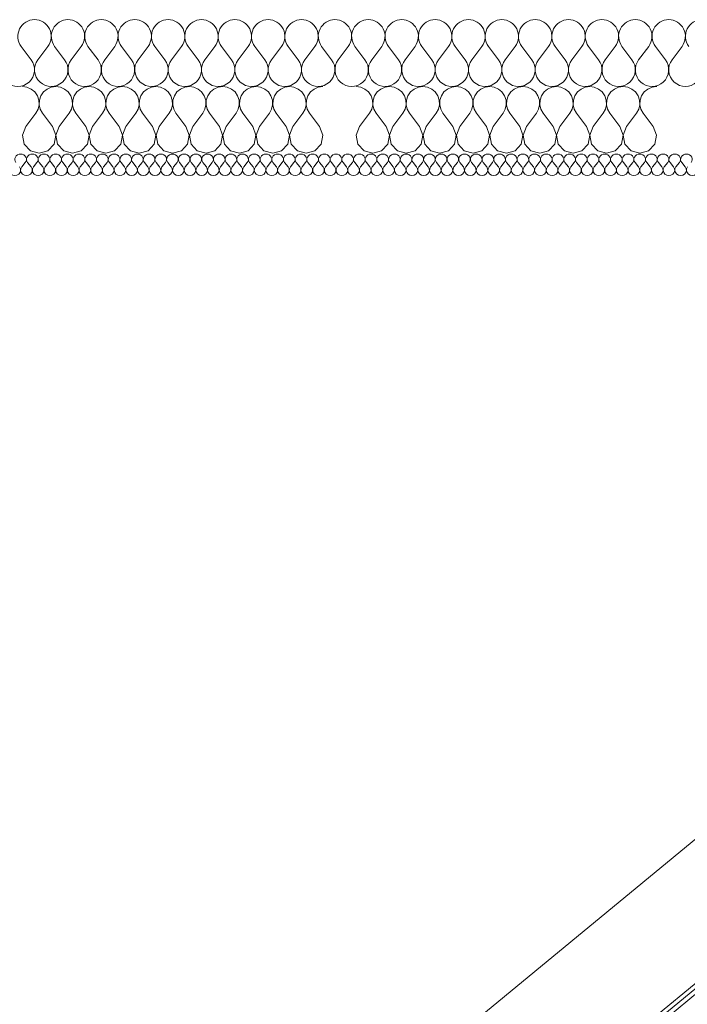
# Model space of a CAD drawing. Header units: millimetres. Extents: x -573548 to 674770, y -246895 to -89040.
# Tile 155 of 199: x 91765 to 92965, y -187419 to -185649. Entities that reach past the tile are written whole.
import ezdxf

# ---------------------------------------------------------------- set-up
doc = ezdxf.new("R2010")
doc.units = ezdxf.units.MM
for name, color, linetype, lineweight in [('A_izolacje_Nr_pióra__1', 8, 'Continuous', 9), ('A_izolacje_Nr_pióra__6', 8, 'Continuous', 9), ('A_więźba_Nr_pióra__2', 8, 'Continuous', 9), ('instalacje odgromowe_Nr_pióra__1', 8, 'Continuous', 9), ('Nowe_Drawing & Figure_Nr_pióra__59', 8, 'Continuous', 9)]:
    doc.layers.add(name, color=color, linetype=linetype, lineweight=lineweight)
doc.layers.add('Nowe_Drawing & Figure', color=7, linetype='Continuous')

# ---------------------------------------------------------------- blocks, each defined once
blk = doc.blocks.new('*X112', base_point=(494560.4, -64691.1))
at = {"layer": 'Nowe_Drawing & Figure', "color": 21, "linetype": 'Continuous', "lineweight": 13, "true_color": 0xffaaaa}
for p, q in [((503117.3, -27280.1), (503123.6, -27272.4)), ((503134.1, -27280.1), (503127.8, -27272.4)), ((503138.3, -27280.1), (503144.6, -27272.4)), ((503155.1, -27280.1), (503148.8, -27272.4)), ((503159.3, -27280.1), (503165.6, -27272.4)), ((503176.1, -27280.1), (503169.8, -27272.4)), ((503180.3, -27280.1), (503186.6, -27272.4)), ((503197.1, -27280.1), (503190.8, -27272.4)), ((503201.3, -27280.1), (503207.6, -27272.4)), ((503218.1, -27280.1), (503211.8, -27272.4)), ((503222.3, -27280.1), (503228.6, -27272.4)), ((503239.1, -27280.1), (503232.8, -27272.4)), ((503243.3, -27280.1), (503249.6, -27272.4)), ((503260.1, -27280.1), (503253.8, -27272.4)), ((503264.3, -27280.1), (503270.6, -27272.4)), ((503281.1, -27280.1), (503274.8, -27272.4)), ((503285.3, -27280.1), (503291.6, -27272.4)), ((503302.1, -27280.1), (503295.8, -27272.4)), ((503306.3, -27280.1), (503312.6, -27272.4)), ((503323.1, -27280.1), (503316.8, -27272.4)), ((503327.3, -27280.1), (503333.6, -27272.4)), ((503344.1, -27280.1), (503337.8, -27272.4)), ((503348.3, -27280.1), (503354.6, -27272.4)), ((503365.1, -27280.1), (503358.8, -27272.4)), ((503369.3, -27280.1), (503375.6, -27272.4)), ((503386.1, -27280.1), (503379.8, -27272.4)), ((503390.3, -27280.1), (503396.6, -27272.4)), ((503407.1, -27280.1), (503400.8, -27272.4)), ((503411.3, -27280.1), (503417.6, -27272.4)), ((503428.1, -27280.1), (503421.8, -27272.4)), ((503432.3, -27280.1), (503438.6, -27272.4)), ((503449.1, -27280.1), (503442.8, -27272.4)), ((503453.3, -27280.1), (503459.6, -27272.4)), ((503470.1, -27280.1), (503463.8, -27272.4)), ((503474.3, -27280.1), (503480.6, -27272.4)), ((503491.1, -27280.1), (503484.8, -27272.4)), ((503495.3, -27280.1), (503501.6, -27272.4)), ((503512.1, -27280.1), (503505.8, -27272.4)), ((503516.3, -27280.1), (503522.6, -27272.4)), ((503533.1, -27280.1), (503526.8, -27272.4)), ((503537.3, -27280.1), (503543.6, -27272.4)), ((503554.1, -27280.1), (503547.8, -27272.4)), ((503558.3, -27280.1), (503564.6, -27272.4)), ((503575.1, -27280.1), (503568.8, -27272.4)), ((503579.3, -27280.1), (503585.6, -27272.4)), ((503596.1, -27280.1), (503589.8, -27272.4)), ((503600.3, -27280.1), (503606.6, -27272.4)), ((503617.1, -27280.1), (503610.8, -27272.4)), ((503621.3, -27280.1), (503627.6, -27272.4)), ((503638.1, -27280.1), (503631.8, -27272.4)), ((503642.3, -27280.1), (503648.6, -27272.4)), ((503659.1, -27280.1), (503652.8, -27272.4)), ((503663.3, -27280.1), (503669.6, -27272.4)), ((503680.1, -27280.1), (503673.8, -27272.4)), ((503684.3, -27280.1), (503690.6, -27272.4)), ((503701.1, -27280.1), (503694.8, -27272.4)), ((503705.3, -27280.1), (503711.6, -27272.4)), ((503722.1, -27280.1), (503715.8, -27272.4)), ((503726.3, -27280.1), (503732.6, -27272.4)), ((503743.1, -27280.1), (503736.8, -27272.4)), ((503747.3, -27280.1), (503753.6, -27272.4)), ((503764.1, -27280.1), (503757.8, -27272.4)), ((503768.3, -27280.1), (503774.6, -27272.4)), ((503785.1, -27280.1), (503778.8, -27272.4)), ((503789.3, -27280.1), (503795.6, -27272.4)), ((503806.1, -27280.1), (503799.8, -27272.4)), ((503810.3, -27280.1), (503816.6, -27272.4)), ((503827.1, -27280.1), (503820.8, -27272.4)), ((503831.3, -27280.1), (503837.6, -27272.4)), ((503848.1, -27280.1), (503841.8, -27272.4)), ((503852.3, -27280.1), (503858.6, -27272.4)), ((503869.1, -27280.1), (503862.8, -27272.4)), ((503873.3, -27280.1), (503879.6, -27272.4)), ((503890.1, -27280.1), (503883.8, -27272.4)), ((503894.3, -27280.1), (503900.6, -27272.4)), ((503911.1, -27280.1), (503904.8, -27272.4)), ((503915.3, -27280.1), (503921.6, -27272.4)), ((503932.1, -27280.1), (503925.8, -27272.4)), ((503936.3, -27280.1), (503942.6, -27272.4)), ((503953.1, -27280.1), (503946.8, -27272.4)), ((503957.3, -27280.1), (503963.6, -27272.4)), ((503974.1, -27280.1), (503967.8, -27272.4)), ((503978.3, -27280.1), (503984.6, -27272.4)), ((503995.1, -27280.1), (503988.8, -27272.4)), ((503999.3, -27280.1), (504005.6, -27272.4)), ((504016.1, -27280.1), (504009.8, -27272.4)), ((504020.3, -27280.1), (504026.6, -27272.4)), ((504037.1, -27280.1), (504030.8, -27272.4)), ((504041.3, -27280.1), (504047.6, -27272.4)), ((504058.1, -27280.1), (504051.8, -27272.4)), ((504062.3, -27280.1), (504068.6, -27272.4)), ((504079.1, -27280.1), (504072.8, -27272.4)), ((504083.3, -27280.1), (504089.6, -27272.4)), ((504100.1, -27280.1), (504093.8, -27272.4)), ((504104.3, -27280.1), (504110.6, -27272.4)), ((504121.1, -27280.1), (504114.8, -27272.4)), ((504125.3, -27280.1), (504131.6, -27272.4)), ((504142.1, -27280.1), (504135.8, -27272.4)), ((504146.3, -27280.1), (504152.6, -27272.4)), ((504163.1, -27280.1), (504156.8, -27272.4)), ((504167.3, -27280.1), (504173.6, -27272.4)), ((504184.1, -27280.1), (504177.8, -27272.4)), ((504188.3, -27280.1), (504194.6, -27272.4)), ((504205.1, -27280.1), (504198.8, -27272.4)), ((504209.3, -27280.1), (504215.6, -27272.4)), ((504226.1, -27280.1), (504219.8, -27272.4)), ((504230.3, -27280.1), (504236.6, -27272.4)), ((504247.1, -27280.1), (504240.8, -27272.4)), ((504251.3, -27280.1), (504257.6, -27272.4)), ((504268.1, -27280.1), (504261.8, -27272.4)), ((504272.3, -27280.1), (504278.6, -27272.4)), ((504289.1, -27280.1), (504282.8, -27272.4)), ((504293.3, -27280.1), (504299.6, -27272.4)), ((504310.1, -27280.1), (504303.8, -27272.4))]:
    blk.add_line(p, q, dxfattribs=at)
for centre, start_param, end_param in [((503115.2, -27266.6), 1.570796, 3.785094), ((503115.2, -27266.6), 5.639684, 7.853982), ((503136.2, -27266.6), 1.570796, 3.785094), ((503136.2, -27266.6), 5.639684, 7.853982), ((503157.2, -27266.6), 1.570796, 3.785094), ((503157.2, -27266.6), 5.639684, 7.853982), ((503178.2, -27266.6), 1.570796, 3.785094), ((503178.2, -27266.6), 5.639684, 7.853982), ((503199.2, -27266.6), 1.570796, 3.785094), ((503199.2, -27266.6), 5.639684, 7.853982), ((503220.2, -27266.6), 1.570796, 3.785094), ((503220.2, -27266.6), 5.639684, 7.853982), ((503241.2, -27266.6), 1.570796, 3.785094), ((503241.2, -27266.6), 5.639684, 7.853982), ((503262.2, -27266.6), 1.570796, 3.785094), ((503262.2, -27266.6), 5.639684, 7.853982), ((503283.2, -27266.6), 1.570796, 3.785094), ((503283.2, -27266.6), 5.639684, 7.853982), ((503304.2, -27266.6), 1.570796, 3.785094), ((503304.2, -27266.6), 5.639684, 7.853982), ((503325.2, -27266.6), 1.570796, 3.785094), ((503325.2, -27266.6), 5.639684, 7.853982), ((503346.2, -27266.6), 1.570796, 3.785094), ((503346.2, -27266.6), 5.639684, 7.853982), ((503367.2, -27266.6), 1.570796, 3.785094), ((503367.2, -27266.6), 5.639684, 7.853982), ((503388.2, -27266.6), 1.570796, 3.785094), ((503388.2, -27266.6), 5.639684, 7.853982), ((503409.2, -27266.6), 1.570796, 3.785094), ((503409.2, -27266.6), 5.639684, 7.853982), ((503430.2, -27266.6), 1.570796, 3.785094), ((503430.2, -27266.6), 5.639684, 7.853982), ((503451.2, -27266.6), 1.570796, 3.785094), ((503451.2, -27266.6), 5.639684, 7.853982), ((503472.2, -27266.6), 1.570796, 3.785094), ((503472.2, -27266.6), 5.639684, 7.853982), ((503493.2, -27266.6), 1.570796, 3.785094), ((503493.2, -27266.6), 5.639684, 7.853982), ((503514.2, -27266.6), 1.570796, 3.785094), ((503514.2, -27266.6), 5.639684, 7.853982), ((503535.2, -27266.6), 1.570796, 3.785094), ((503535.2, -27266.6), 5.639684, 7.853982), ((503556.2, -27266.6), 1.570796, 3.785094), ((503556.2, -27266.6), 5.639684, 7.853982), ((503577.2, -27266.6), 1.570796, 3.785094), ((503577.2, -27266.6), 5.639684, 7.853982), ((503598.2, -27266.6), 1.570796, 3.785094), ((503598.2, -27266.6), 5.639684, 7.853982), ((503619.2, -27266.6), 1.570796, 3.785094), ((503619.2, -27266.6), 5.639684, 7.853982), ((503640.2, -27266.6), 1.570796, 3.785094), ((503640.2, -27266.6), 5.639684, 7.853982), ((503661.2, -27266.6), 1.570796, 3.785094), ((503661.2, -27266.6), 5.639684, 7.853982), ((503682.2, -27266.6), 1.570796, 3.785094), ((503682.2, -27266.6), 5.639684, 7.853982), ((503703.2, -27266.6), 1.570796, 3.785094), ((503703.2, -27266.6), 5.639684, 7.853982), ((503724.2, -27266.6), 1.570796, 3.785094), ((503724.2, -27266.6), 5.639684, 7.853982), ((503745.2, -27266.6), 1.570796, 3.785094), ((503745.2, -27266.6), 5.639684, 7.853982), ((503766.2, -27266.6), 1.570796, 3.785094), ((503766.2, -27266.6), 5.639684, 7.853982), ((503787.2, -27266.6), 1.570796, 3.785094), ((503787.2, -27266.6), 5.639684, 7.853982), ((503808.2, -27266.6), 1.570796, 3.785094), ((503808.2, -27266.6), 5.639684, 7.853982), ((503829.2, -27266.6), 1.570796, 3.785094), ((503829.2, -27266.6), 5.639684, 7.853982), ((503850.2, -27266.6), 1.570796, 3.785094), ((503850.2, -27266.6), 5.639684, 7.853982), ((503871.2, -27266.6), 1.570796, 3.785094), ((503871.2, -27266.6), 5.639684, 7.853982), ((503892.2, -27266.6), 1.570796, 3.785094), ((503892.2, -27266.6), 5.639684, 7.853982), ((503913.2, -27266.6), 1.570796, 3.785094), ((503913.2, -27266.6), 5.639684, 7.853982), ((503934.2, -27266.6), 1.570796, 3.785094), ((503934.2, -27266.6), 5.639684, 7.853982), ((503955.2, -27266.6), 1.570796, 3.785094), ((503955.2, -27266.6), 5.639684, 7.853982), ((503976.2, -27266.6), 1.570796, 3.785094), ((503976.2, -27266.6), 5.639684, 7.853982), ((503997.2, -27266.6), 1.570796, 3.785094), ((503997.2, -27266.6), 5.639684, 7.853982), ((504018.2, -27266.6), 1.570796, 3.785094), ((504018.2, -27266.6), 5.639684, 7.853982), ((504039.2, -27266.6), 1.570796, 3.785094), ((504039.2, -27266.6), 5.639684, 7.853982), ((504060.2, -27266.6), 1.570796, 3.785094), ((504060.2, -27266.6), 5.639684, 7.853982), ((504081.2, -27266.6), 1.570796, 3.785094), ((504081.2, -27266.6), 5.639684, 7.853982), ((504102.2, -27266.6), 1.570796, 3.785094), ((504102.2, -27266.6), 5.639684, 7.853982), ((504123.2, -27266.6), 1.570796, 3.785094), ((504123.2, -27266.6), 5.639684, 7.853982), ((504144.2, -27266.6), 1.570796, 3.785094), ((504144.2, -27266.6), 5.639684, 7.853982), ((504165.2, -27266.6), 1.570796, 3.785094), ((504165.2, -27266.6), 5.639684, 7.853982), ((504186.2, -27266.6), 1.570796, 3.785094), ((504186.2, -27266.6), 5.639684, 7.853982), ((504207.2, -27266.6), 1.570796, 3.785094), ((504207.2, -27266.6), 5.639684, 7.853982), ((504228.2, -27266.6), 1.570796, 3.785094), ((504228.2, -27266.6), 5.639684, 7.853982), ((504249.2, -27266.6), 1.570796, 3.785094), ((504249.2, -27266.6), 5.639684, 7.853982), ((504270.2, -27266.6), 1.570796, 3.785094), ((504270.2, -27266.6), 5.639684, 7.853982), ((504291.2, -27266.6), 1.570796, 3.785094), ((504291.2, -27266.6), 5.639684, 7.853982), ((504312.2, -27266.6), 1.570796, 3.785094), ((504312.2, -27266.6), 5.639684, 7.853982), ((503104.7, -27285.8), 2.498092, 6.926686), ((503125.7, -27285.8), 2.498092, 6.926686), ((503146.7, -27285.8), 2.498092, 6.926686), ((503167.7, -27285.8), 2.498092, 6.926686), ((503188.7, -27285.8), 2.498092, 6.926686), ((503209.7, -27285.8), 2.498092, 6.926686), ((503230.7, -27285.8), 2.498092, 6.926686), ((503251.7, -27285.8), 2.498092, 6.926686), ((503272.7, -27285.8), 2.498092, 6.926686), ((503293.7, -27285.8), 2.498092, 6.926686), ((503314.7, -27285.8), 2.498092, 6.926686), ((503335.7, -27285.8), 2.498092, 6.926686), ((503356.7, -27285.8), 2.498092, 6.926686), ((503377.7, -27285.8), 2.498092, 6.926686), ((503398.7, -27285.8), 2.498092, 6.926686), ((503419.7, -27285.8), 2.498092, 6.926686), ((503440.7, -27285.8), 2.498092, 6.926686), ((503461.7, -27285.8), 2.498092, 6.926686), ((503482.7, -27285.8), 2.498092, 6.926686), ((503503.7, -27285.8), 2.498092, 6.926686), ((503524.7, -27285.8), 2.498092, 6.926686), ((503545.7, -27285.8), 2.498092, 6.926686), ((503566.7, -27285.8), 2.498092, 6.926686), ((503587.7, -27285.8), 2.498092, 6.926686), ((503608.7, -27285.8), 2.498092, 6.926686), ((503629.7, -27285.8), 2.498092, 6.926686), ((503650.7, -27285.8), 2.498092, 6.926686), ((503671.7, -27285.8), 2.498092, 6.926686), ((503692.7, -27285.8), 2.498092, 6.926686), ((503713.7, -27285.8), 2.498092, 6.926686), ((503734.7, -27285.8), 2.498092, 6.926686), ((503755.7, -27285.8), 2.498092, 6.926686), ((503776.7, -27285.8), 2.498092, 6.926686), ((503797.7, -27285.8), 2.498092, 6.926686), ((503818.7, -27285.8), 2.498092, 6.926686), ((503839.7, -27285.8), 2.498092, 6.926686), ((503860.7, -27285.8), 2.498092, 6.926686), ((503881.7, -27285.8), 2.498092, 6.926686), ((503902.7, -27285.8), 2.498092, 6.926686), ((503923.7, -27285.8), 2.498092, 6.926686), ((503944.7, -27285.8), 2.498092, 6.926686), ((503965.7, -27285.8), 2.498092, 6.926686), ((503986.7, -27285.8), 2.498092, 6.926686), ((504007.7, -27285.8), 2.498092, 6.926686), ((504028.7, -27285.8), 2.498092, 6.926686), ((504049.7, -27285.8), 2.498092, 6.926686), ((504070.7, -27285.8), 2.498092, 6.926686), ((504091.7, -27285.8), 2.498092, 6.926686), ((504112.7, -27285.8), 2.498092, 6.926686), ((504133.7, -27285.8), 2.498092, 6.926686), ((504154.7, -27285.8), 2.498092, 6.926686), ((504175.7, -27285.8), 2.498092, 6.926686), ((504196.7, -27285.8), 2.498092, 6.926686), ((504217.7, -27285.8), 2.498092, 6.926686), ((504238.7, -27285.8), 2.498092, 6.926686), ((504259.7, -27285.8), 2.498092, 6.926686), ((504280.7, -27285.8), 2.498092, 6.926686), ((504301.7, -27285.8), 2.498092, 6.926686), ((504322.7, -27285.8), 2.498092, 6.926686)]:
    blk.add_ellipse(centre, major_axis=(10.5, 0), ratio=0.914286, start_param=start_param, end_param=end_param, dxfattribs=at)
blk = doc.blocks.new('Wypełnienie_4_1', base_point=(494560.4, -64691.1))
at = {"layer": 'Nowe_Drawing & Figure', "color": 21, "linetype": 'Continuous', "lineweight": 13, "true_color": 0xffaaaa}
blk.add_blockref('*X112', (494560.4, -64691.1), dxfattribs=at)
blk = doc.blocks.new('*X146', base_point=(494560.4, -64691.1))
at = {"layer": 'Nowe_Drawing & Figure', "color": 21, "linetype": 'Continuous', "lineweight": 13, "true_color": 0xffaaaa}
for p, q in [((503126.6, -27136.7), (503118.5, -27135.6)), ((503134.2, -27140.1), (503126.6, -27136.7)), ((503140.6, -27145.3), (503134.2, -27140.1)), ((503145.3, -27152.2), (503140.6, -27145.3)), ((503156.3, -27145.3), (503151.6, -27152.2)), ((503162.7, -27140.1), (503156.3, -27145.3)), ((503170.3, -27136.7), (503162.7, -27140.1)), ((503178.5, -27135.6), (503170.3, -27136.7)), ((503186.6, -27136.7), (503178.5, -27135.6)), ((503194.2, -27140.1), (503186.6, -27136.7)), ((503200.6, -27145.3), (503194.2, -27140.1)), ((503205.3, -27152.2), (503200.6, -27145.3)), ((503216.3, -27145.3), (503211.6, -27152.2)), ((503222.7, -27140.1), (503216.3, -27145.3)), ((503230.3, -27136.7), (503222.7, -27140.1)), ((503238.5, -27135.6), (503230.3, -27136.7)), ((503246.6, -27136.7), (503238.5, -27135.6)), ((503254.2, -27140.1), (503246.6, -27136.7)), ((503260.6, -27145.3), (503254.2, -27140.1)), ((503265.3, -27152.2), (503260.6, -27145.3)), ((503276.3, -27145.3), (503271.6, -27152.2)), ((503282.7, -27140.1), (503276.3, -27145.3)), ((503290.3, -27136.7), (503282.7, -27140.1)), ((503298.5, -27135.6), (503290.3, -27136.7)), ((503306.6, -27136.7), (503298.5, -27135.6)), ((503314.2, -27140.1), (503306.6, -27136.7)), ((503320.6, -27145.3), (503314.2, -27140.1)), ((503325.3, -27152.2), (503320.6, -27145.3)), ((503336.3, -27145.3), (503331.6, -27152.2)), ((503342.7, -27140.1), (503336.3, -27145.3)), ((503350.3, -27136.7), (503342.7, -27140.1)), ((503358.5, -27135.6), (503350.3, -27136.7)), ((503366.6, -27136.7), (503358.5, -27135.6)), ((503374.2, -27140.1), (503366.6, -27136.7)), ((503380.6, -27145.3), (503374.2, -27140.1)), ((503385.3, -27152.2), (503380.6, -27145.3)), ((503396.3, -27145.3), (503391.6, -27152.2)), ((503402.7, -27140.1), (503396.3, -27145.3)), ((503410.3, -27136.7), (503402.7, -27140.1)), ((503418.5, -27135.6), (503410.3, -27136.7)), ((503426.6, -27136.7), (503418.5, -27135.6)), ((503434.2, -27140.1), (503426.6, -27136.7)), ((503440.6, -27145.3), (503434.2, -27140.1)), ((503445.3, -27152.2), (503440.6, -27145.3)), ((503456.3, -27145.3), (503451.6, -27152.2)), ((503462.7, -27140.1), (503456.3, -27145.3)), ((503470.3, -27136.7), (503462.7, -27140.1)), ((503478.5, -27135.6), (503470.3, -27136.7)), ((503486.6, -27136.7), (503478.5, -27135.6)), ((503494.2, -27140.1), (503486.6, -27136.7)), ((503500.6, -27145.3), (503494.2, -27140.1)), ((503505.3, -27152.2), (503500.6, -27145.3)), ((503516.3, -27145.3), (503511.6, -27152.2)), ((503522.7, -27140.1), (503516.3, -27145.3)), ((503530.3, -27136.7), (503522.7, -27140.1)), ((503538.5, -27135.6), (503530.3, -27136.7)), ((503546.6, -27136.7), (503538.5, -27135.6)), ((503554.2, -27140.1), (503546.6, -27136.7)), ((503560.6, -27145.3), (503554.2, -27140.1)), ((503565.3, -27152.2), (503560.6, -27145.3)), ((503576.3, -27145.3), (503571.6, -27152.2)), ((503582.7, -27140.1), (503576.3, -27145.3)), ((503590.3, -27136.7), (503582.7, -27140.1)), ((503598.5, -27135.6), (503590.3, -27136.7)), ((503606.6, -27136.7), (503598.5, -27135.6)), ((503614.2, -27140.1), (503606.6, -27136.7)), ((503620.6, -27145.3), (503614.2, -27140.1)), ((503625.3, -27152.2), (503620.6, -27145.3)), ((503636.3, -27145.3), (503631.6, -27152.2)), ((503642.7, -27140.1), (503636.3, -27145.3)), ((503650.3, -27136.7), (503642.7, -27140.1)), ((503658.5, -27135.6), (503650.3, -27136.7)), ((503658.7, -27135.6), (503658.5, -27135.6)), ((503147.9, -27160), (503145.3, -27152.2)), ((503148.3, -27168.3), (503147.9, -27160)), ((503149, -27160), (503148.6, -27168.3)), ((503151.6, -27152.2), (503149, -27160)), ((503207.9, -27160), (503205.3, -27152.2)), ((503208.3, -27168.3), (503207.9, -27160)), ((503209, -27160), (503208.6, -27168.3)), ((503211.6, -27152.2), (503209, -27160)), ((503267.9, -27160), (503265.3, -27152.2)), ((503268.3, -27168.3), (503267.9, -27160)), ((503269, -27160), (503268.6, -27168.3)), ((503271.6, -27152.2), (503269, -27160)), ((503327.9, -27160), (503325.3, -27152.2)), ((503328.3, -27168.3), (503327.9, -27160)), ((503329, -27160), (503328.6, -27168.3)), ((503331.6, -27152.2), (503329, -27160)), ((503387.9, -27160), (503385.3, -27152.2)), ((503388.3, -27168.3), (503387.9, -27160)), ((503389, -27160), (503388.6, -27168.3)), ((503391.6, -27152.2), (503389, -27160)), ((503447.9, -27160), (503445.3, -27152.2)), ((503448.3, -27168.3), (503447.9, -27160)), ((503449, -27160), (503448.6, -27168.3)), ((503451.6, -27152.2), (503449, -27160)), ((503507.9, -27160), (503505.3, -27152.2)), ((503508.3, -27168.3), (503507.9, -27160)), ((503509, -27160), (503508.6, -27168.3)), ((503511.6, -27152.2), (503509, -27160)), ((503567.9, -27160), (503565.3, -27152.2)), ((503568.3, -27168.3), (503567.9, -27160)), ((503569, -27160), (503568.6, -27168.3)), ((503571.6, -27152.2), (503569, -27160)), ((503627.9, -27160), (503625.3, -27152.2)), ((503628.3, -27168.3), (503627.9, -27160)), ((503629, -27160), (503628.6, -27168.3)), ((503631.6, -27152.2), (503629, -27160)), ((503124.5, -27207.6), (503142.5, -27183.6)), ((503142.5, -27183.6), (503146.5, -27176.3)), ((503146.5, -27176.3), (503148.3, -27168.3)), ((503148.6, -27168.3), (503150.4, -27176.3)), ((503150.4, -27176.3), (503154.5, -27183.6)), ((503172.5, -27207.6), (503154.5, -27183.6)), ((503184.5, -27207.6), (503202.5, -27183.6)), ((503202.5, -27183.6), (503206.5, -27176.3)), ((503206.5, -27176.3), (503208.3, -27168.3)), ((503208.6, -27168.3), (503210.4, -27176.3)), ((503210.4, -27176.3), (503214.5, -27183.6)), ((503232.5, -27207.6), (503214.5, -27183.6)), ((503244.5, -27207.6), (503262.5, -27183.6)), ((503262.5, -27183.6), (503266.5, -27176.3)), ((503266.5, -27176.3), (503268.3, -27168.3)), ((503268.6, -27168.3), (503270.4, -27176.3)), ((503270.4, -27176.3), (503274.5, -27183.6)), ((503292.5, -27207.6), (503274.5, -27183.6)), ((503304.5, -27207.6), (503322.5, -27183.6)), ((503322.5, -27183.6), (503326.5, -27176.3)), ((503326.5, -27176.3), (503328.3, -27168.3)), ((503328.6, -27168.3), (503330.4, -27176.3)), ((503330.4, -27176.3), (503334.5, -27183.6)), ((503352.5, -27207.6), (503334.5, -27183.6)), ((503364.5, -27207.6), (503382.5, -27183.6)), ((503382.5, -27183.6), (503386.5, -27176.3)), ((503386.5, -27176.3), (503388.3, -27168.3)), ((503388.6, -27168.3), (503390.4, -27176.3)), ((503390.4, -27176.3), (503394.5, -27183.6)), ((503412.5, -27207.6), (503394.5, -27183.6)), ((503424.5, -27207.6), (503442.5, -27183.6)), ((503442.5, -27183.6), (503446.5, -27176.3)), ((503446.5, -27176.3), (503448.3, -27168.3)), ((503448.6, -27168.3), (503450.4, -27176.3)), ((503450.4, -27176.3), (503454.5, -27183.6)), ((503472.5, -27207.6), (503454.5, -27183.6)), ((503484.5, -27207.6), (503502.5, -27183.6)), ((503502.5, -27183.6), (503506.5, -27176.3)), ((503506.5, -27176.3), (503508.3, -27168.3)), ((503508.6, -27168.3), (503510.4, -27176.3)), ((503510.4, -27176.3), (503514.5, -27183.6)), ((503532.5, -27207.6), (503514.5, -27183.6)), ((503544.5, -27207.6), (503562.5, -27183.6)), ((503562.5, -27183.6), (503566.5, -27176.3)), ((503566.5, -27176.3), (503568.3, -27168.3)), ((503568.6, -27168.3), (503570.4, -27176.3)), ((503570.4, -27176.3), (503574.5, -27183.6)), ((503592.5, -27207.6), (503574.5, -27183.6)), ((503604.5, -27207.6), (503622.5, -27183.6)), ((503622.5, -27183.6), (503626.5, -27176.3)), ((503626.5, -27176.3), (503628.3, -27168.3)), ((503628.6, -27168.3), (503630.4, -27176.3)), ((503630.4, -27176.3), (503634.5, -27183.6)), ((503652.5, -27207.6), (503634.5, -27183.6)), ((503124.5, -27207.6), (503118.6, -27222.9)), ((503178.3, -27222.9), (503172.5, -27207.6)), ((503184.5, -27207.6), (503178.6, -27222.9)), ((503238.3, -27222.9), (503232.5, -27207.6)), ((503244.5, -27207.6), (503238.6, -27222.9)), ((503298.3, -27222.9), (503292.5, -27207.6)), ((503304.5, -27207.6), (503298.6, -27222.9)), ((503358.3, -27222.9), (503352.5, -27207.6)), ((503364.5, -27207.6), (503358.6, -27222.9)), ((503418.3, -27222.9), (503412.5, -27207.6)), ((503424.5, -27207.6), (503418.6, -27222.9)), ((503478.3, -27222.9), (503472.5, -27207.6)), ((503484.5, -27207.6), (503478.6, -27222.9)), ((503538.3, -27222.9), (503532.5, -27207.6)), ((503544.5, -27207.6), (503538.6, -27222.9)), ((503598.3, -27222.9), (503592.5, -27207.6)), ((503604.5, -27207.6), (503598.6, -27222.9)), ((503658.3, -27222.9), (503652.5, -27207.6)), ((503118.6, -27222.9), (503121.6, -27239)), ((503175.3, -27239), (503178.3, -27222.9)), ((503178.6, -27222.9), (503181.6, -27239)), ((503235.3, -27239), (503238.3, -27222.9)), ((503238.6, -27222.9), (503241.6, -27239)), ((503295.3, -27239), (503298.3, -27222.9)), ((503298.6, -27222.9), (503301.6, -27239)), ((503355.3, -27239), (503358.3, -27222.9)), ((503358.6, -27222.9), (503361.6, -27239)), ((503415.3, -27239), (503418.3, -27222.9)), ((503418.6, -27222.9), (503421.6, -27239)), ((503475.3, -27239), (503478.3, -27222.9)), ((503478.6, -27222.9), (503481.6, -27239)), ((503535.3, -27239), (503538.3, -27222.9)), ((503538.6, -27222.9), (503541.6, -27239)), ((503595.3, -27239), (503598.3, -27222.9)), ((503598.6, -27222.9), (503601.6, -27239)), ((503655.3, -27239), (503658.3, -27222.9)), ((503121.6, -27239), (503132.7, -27251.1)), ((503132.7, -27251.1), (503148.5, -27255.6)), ((503148.5, -27255.6), (503164.2, -27251.1)), ((503164.2, -27251.1), (503175.3, -27239)), ((503181.6, -27239), (503192.7, -27251.1)), ((503192.7, -27251.1), (503208.5, -27255.6)), ((503208.5, -27255.6), (503224.2, -27251.1)), ((503224.2, -27251.1), (503235.3, -27239)), ((503241.6, -27239), (503252.7, -27251.1)), ((503252.7, -27251.1), (503268.5, -27255.6)), ((503268.5, -27255.6), (503284.2, -27251.1)), ((503284.2, -27251.1), (503295.3, -27239)), ((503301.6, -27239), (503312.7, -27251.1)), ((503312.7, -27251.1), (503328.5, -27255.6)), ((503328.5, -27255.6), (503344.2, -27251.1)), ((503344.2, -27251.1), (503355.3, -27239)), ((503361.6, -27239), (503372.7, -27251.1)), ((503372.7, -27251.1), (503388.5, -27255.6)), ((503388.5, -27255.6), (503404.2, -27251.1)), ((503404.2, -27251.1), (503415.3, -27239)), ((503421.6, -27239), (503432.7, -27251.1)), ((503432.7, -27251.1), (503448.5, -27255.6)), ((503448.5, -27255.6), (503464.2, -27251.1)), ((503464.2, -27251.1), (503475.3, -27239)), ((503481.6, -27239), (503492.7, -27251.1)), ((503492.7, -27251.1), (503508.5, -27255.6)), ((503508.5, -27255.6), (503524.2, -27251.1)), ((503524.2, -27251.1), (503535.3, -27239)), ((503541.6, -27239), (503552.7, -27251.1)), ((503552.7, -27251.1), (503568.5, -27255.6)), ((503568.5, -27255.6), (503584.2, -27251.1)), ((503584.2, -27251.1), (503595.3, -27239)), ((503601.6, -27239), (503612.7, -27251.1)), ((503612.7, -27251.1), (503628.5, -27255.6)), ((503628.5, -27255.6), (503644.2, -27251.1)), ((503644.2, -27251.1), (503655.3, -27239))]:
    blk.add_line(p, q, dxfattribs=at)
blk = doc.blocks.new('Wypełnienie_21_1', base_point=(494560.4, -64691.1))
at = {"layer": 'Nowe_Drawing & Figure', "color": 21, "linetype": 'Continuous', "lineweight": 13, "true_color": 0xffaaaa}
blk.add_blockref('*X146', (494560.4, -64691.1), dxfattribs=at)
blk = doc.blocks.new('*X148', base_point=(494560.4, -64691.1))
at = {"layer": 'Nowe_Drawing & Figure', "color": 21, "linetype": 'Continuous', "lineweight": 13, "true_color": 0xffaaaa}
for p, q in [((503726.6, -27136.7), (503718.5, -27135.6)), ((503734.2, -27140.1), (503726.6, -27136.7)), ((503740.6, -27145.3), (503734.2, -27140.1)), ((503745.3, -27152.2), (503740.6, -27145.3)), ((503756.3, -27145.3), (503751.6, -27152.2)), ((503762.7, -27140.1), (503756.3, -27145.3)), ((503770.3, -27136.7), (503762.7, -27140.1)), ((503778.5, -27135.6), (503770.3, -27136.7)), ((503786.6, -27136.7), (503778.5, -27135.6)), ((503794.2, -27140.1), (503786.6, -27136.7)), ((503800.6, -27145.3), (503794.2, -27140.1)), ((503805.3, -27152.2), (503800.6, -27145.3)), ((503816.3, -27145.3), (503811.6, -27152.2)), ((503822.7, -27140.1), (503816.3, -27145.3)), ((503830.3, -27136.7), (503822.7, -27140.1)), ((503838.5, -27135.6), (503830.3, -27136.7)), ((503846.6, -27136.7), (503838.5, -27135.6)), ((503854.2, -27140.1), (503846.6, -27136.7)), ((503860.6, -27145.3), (503854.2, -27140.1)), ((503865.3, -27152.2), (503860.6, -27145.3)), ((503876.3, -27145.3), (503871.6, -27152.2)), ((503882.7, -27140.1), (503876.3, -27145.3)), ((503890.3, -27136.7), (503882.7, -27140.1)), ((503898.5, -27135.6), (503890.3, -27136.7)), ((503906.6, -27136.7), (503898.5, -27135.6)), ((503914.2, -27140.1), (503906.6, -27136.7)), ((503920.6, -27145.3), (503914.2, -27140.1)), ((503925.3, -27152.2), (503920.6, -27145.3)), ((503936.3, -27145.3), (503931.6, -27152.2)), ((503942.7, -27140.1), (503936.3, -27145.3)), ((503950.3, -27136.7), (503942.7, -27140.1)), ((503958.5, -27135.6), (503950.3, -27136.7)), ((503966.6, -27136.7), (503958.5, -27135.6)), ((503974.2, -27140.1), (503966.6, -27136.7)), ((503980.6, -27145.3), (503974.2, -27140.1)), ((503985.3, -27152.2), (503980.6, -27145.3)), ((503996.3, -27145.3), (503991.6, -27152.2)), ((504002.7, -27140.1), (503996.3, -27145.3)), ((504010.3, -27136.7), (504002.7, -27140.1)), ((504018.5, -27135.6), (504010.3, -27136.7)), ((504026.6, -27136.7), (504018.5, -27135.6)), ((504034.2, -27140.1), (504026.6, -27136.7)), ((504040.6, -27145.3), (504034.2, -27140.1)), ((504045.3, -27152.2), (504040.6, -27145.3)), ((504056.3, -27145.3), (504051.6, -27152.2)), ((504062.7, -27140.1), (504056.3, -27145.3)), ((504070.3, -27136.7), (504062.7, -27140.1)), ((504078.5, -27135.6), (504070.3, -27136.7)), ((504086.6, -27136.7), (504078.5, -27135.6)), ((504094.2, -27140.1), (504086.6, -27136.7)), ((504100.6, -27145.3), (504094.2, -27140.1)), ((504105.3, -27152.2), (504100.6, -27145.3)), ((504116.3, -27145.3), (504111.6, -27152.2)), ((504122.7, -27140.1), (504116.3, -27145.3)), ((504130.3, -27136.7), (504122.7, -27140.1)), ((504138.5, -27135.6), (504130.3, -27136.7)), ((504146.6, -27136.7), (504138.5, -27135.6)), ((504154.2, -27140.1), (504146.6, -27136.7)), ((504160.6, -27145.3), (504154.2, -27140.1)), ((504165.3, -27152.2), (504160.6, -27145.3)), ((504176.3, -27145.3), (504171.6, -27152.2)), ((504182.7, -27140.1), (504176.3, -27145.3)), ((504190.3, -27136.7), (504182.7, -27140.1)), ((504198.5, -27135.6), (504190.3, -27136.7)), ((504206.6, -27136.7), (504198.5, -27135.6)), ((504214.2, -27140.1), (504206.6, -27136.7)), ((504220.6, -27145.3), (504214.2, -27140.1)), ((504225.3, -27152.2), (504220.6, -27145.3)), ((504236.3, -27145.3), (504231.6, -27152.2)), ((504242.7, -27140.1), (504236.3, -27145.3)), ((504250.3, -27136.7), (504242.7, -27140.1)), ((504258.5, -27135.6), (504250.3, -27136.7)), ((504258.7, -27135.6), (504258.5, -27135.6)), ((503747.9, -27160), (503745.3, -27152.2)), ((503748.3, -27168.3), (503747.9, -27160)), ((503749, -27160), (503748.6, -27168.3)), ((503751.6, -27152.2), (503749, -27160)), ((503807.9, -27160), (503805.3, -27152.2)), ((503808.3, -27168.3), (503807.9, -27160)), ((503809, -27160), (503808.6, -27168.3)), ((503811.6, -27152.2), (503809, -27160)), ((503867.9, -27160), (503865.3, -27152.2)), ((503868.3, -27168.3), (503867.9, -27160)), ((503869, -27160), (503868.6, -27168.3)), ((503871.6, -27152.2), (503869, -27160)), ((503927.9, -27160), (503925.3, -27152.2)), ((503928.3, -27168.3), (503927.9, -27160)), ((503929, -27160), (503928.6, -27168.3)), ((503931.6, -27152.2), (503929, -27160)), ((503987.9, -27160), (503985.3, -27152.2)), ((503988.3, -27168.3), (503987.9, -27160)), ((503989, -27160), (503988.6, -27168.3)), ((503991.6, -27152.2), (503989, -27160)), ((504047.9, -27160), (504045.3, -27152.2)), ((504048.3, -27168.3), (504047.9, -27160)), ((504049, -27160), (504048.6, -27168.3)), ((504051.6, -27152.2), (504049, -27160)), ((504107.9, -27160), (504105.3, -27152.2)), ((504108.3, -27168.3), (504107.9, -27160)), ((504109, -27160), (504108.6, -27168.3)), ((504111.6, -27152.2), (504109, -27160)), ((504167.9, -27160), (504165.3, -27152.2)), ((504168.3, -27168.3), (504167.9, -27160)), ((504169, -27160), (504168.6, -27168.3)), ((504171.6, -27152.2), (504169, -27160)), ((504227.9, -27160), (504225.3, -27152.2)), ((504228.3, -27168.3), (504227.9, -27160)), ((504229, -27160), (504228.6, -27168.3)), ((504231.6, -27152.2), (504229, -27160)), ((503724.5, -27207.6), (503742.5, -27183.6)), ((503742.5, -27183.6), (503746.5, -27176.3)), ((503746.5, -27176.3), (503748.3, -27168.3)), ((503748.6, -27168.3), (503750.4, -27176.3)), ((503750.4, -27176.3), (503754.5, -27183.6)), ((503772.5, -27207.6), (503754.5, -27183.6)), ((503784.5, -27207.6), (503802.5, -27183.6)), ((503802.5, -27183.6), (503806.5, -27176.3)), ((503806.5, -27176.3), (503808.3, -27168.3)), ((503808.6, -27168.3), (503810.4, -27176.3)), ((503810.4, -27176.3), (503814.5, -27183.6)), ((503832.5, -27207.6), (503814.5, -27183.6)), ((503844.5, -27207.6), (503862.5, -27183.6)), ((503862.5, -27183.6), (503866.5, -27176.3)), ((503866.5, -27176.3), (503868.3, -27168.3)), ((503868.6, -27168.3), (503870.4, -27176.3)), ((503870.4, -27176.3), (503874.5, -27183.6)), ((503892.5, -27207.6), (503874.5, -27183.6)), ((503904.5, -27207.6), (503922.5, -27183.6)), ((503922.5, -27183.6), (503926.5, -27176.3)), ((503926.5, -27176.3), (503928.3, -27168.3)), ((503928.6, -27168.3), (503930.4, -27176.3)), ((503930.4, -27176.3), (503934.5, -27183.6)), ((503952.5, -27207.6), (503934.5, -27183.6)), ((503964.5, -27207.6), (503982.5, -27183.6)), ((503982.5, -27183.6), (503986.5, -27176.3)), ((503986.5, -27176.3), (503988.3, -27168.3)), ((503988.6, -27168.3), (503990.4, -27176.3)), ((503990.4, -27176.3), (503994.5, -27183.6)), ((504012.5, -27207.6), (503994.5, -27183.6)), ((504024.5, -27207.6), (504042.5, -27183.6)), ((504042.5, -27183.6), (504046.5, -27176.3)), ((504046.5, -27176.3), (504048.3, -27168.3)), ((504048.6, -27168.3), (504050.4, -27176.3)), ((504050.4, -27176.3), (504054.5, -27183.6)), ((504072.5, -27207.6), (504054.5, -27183.6)), ((504084.5, -27207.6), (504102.5, -27183.6)), ((504102.5, -27183.6), (504106.5, -27176.3)), ((504106.5, -27176.3), (504108.3, -27168.3)), ((504108.6, -27168.3), (504110.4, -27176.3)), ((504110.4, -27176.3), (504114.5, -27183.6)), ((504132.5, -27207.6), (504114.5, -27183.6)), ((504144.5, -27207.6), (504162.5, -27183.6)), ((504162.5, -27183.6), (504166.5, -27176.3)), ((504166.5, -27176.3), (504168.3, -27168.3)), ((504168.6, -27168.3), (504170.4, -27176.3)), ((504170.4, -27176.3), (504174.5, -27183.6)), ((504192.5, -27207.6), (504174.5, -27183.6)), ((504204.5, -27207.6), (504222.5, -27183.6)), ((504222.5, -27183.6), (504226.5, -27176.3)), ((504226.5, -27176.3), (504228.3, -27168.3)), ((504228.6, -27168.3), (504230.4, -27176.3)), ((504230.4, -27176.3), (504234.5, -27183.6)), ((504252.5, -27207.6), (504234.5, -27183.6)), ((503724.5, -27207.6), (503718.6, -27222.9)), ((503778.3, -27222.9), (503772.5, -27207.6)), ((503784.5, -27207.6), (503778.6, -27222.9)), ((503838.3, -27222.9), (503832.5, -27207.6)), ((503844.5, -27207.6), (503838.6, -27222.9)), ((503898.3, -27222.9), (503892.5, -27207.6)), ((503904.5, -27207.6), (503898.6, -27222.9)), ((503958.3, -27222.9), (503952.5, -27207.6)), ((503964.5, -27207.6), (503958.6, -27222.9)), ((504018.3, -27222.9), (504012.5, -27207.6)), ((504024.5, -27207.6), (504018.6, -27222.9)), ((504078.3, -27222.9), (504072.5, -27207.6)), ((504084.5, -27207.6), (504078.6, -27222.9)), ((504138.3, -27222.9), (504132.5, -27207.6)), ((504144.5, -27207.6), (504138.6, -27222.9)), ((504198.3, -27222.9), (504192.5, -27207.6)), ((504204.5, -27207.6), (504198.6, -27222.9)), ((504258.3, -27222.9), (504252.5, -27207.6)), ((503718.6, -27222.9), (503721.6, -27239)), ((503775.3, -27239), (503778.3, -27222.9)), ((503778.6, -27222.9), (503781.6, -27239)), ((503835.3, -27239), (503838.3, -27222.9)), ((503838.6, -27222.9), (503841.6, -27239)), ((503895.3, -27239), (503898.3, -27222.9)), ((503898.6, -27222.9), (503901.6, -27239)), ((503955.3, -27239), (503958.3, -27222.9)), ((503958.6, -27222.9), (503961.6, -27239)), ((504015.3, -27239), (504018.3, -27222.9)), ((504018.6, -27222.9), (504021.6, -27239)), ((504075.3, -27239), (504078.3, -27222.9)), ((504078.6, -27222.9), (504081.6, -27239)), ((504135.3, -27239), (504138.3, -27222.9)), ((504138.6, -27222.9), (504141.6, -27239)), ((504195.3, -27239), (504198.3, -27222.9)), ((504198.6, -27222.9), (504201.6, -27239)), ((504255.3, -27239), (504258.3, -27222.9)), ((503721.6, -27239), (503732.7, -27251.1)), ((503732.7, -27251.1), (503748.5, -27255.6)), ((503748.5, -27255.6), (503764.2, -27251.1)), ((503764.2, -27251.1), (503775.3, -27239)), ((503781.6, -27239), (503792.7, -27251.1)), ((503792.7, -27251.1), (503808.5, -27255.6)), ((503808.5, -27255.6), (503824.2, -27251.1)), ((503824.2, -27251.1), (503835.3, -27239)), ((503841.6, -27239), (503852.7, -27251.1)), ((503852.7, -27251.1), (503868.5, -27255.6)), ((503868.5, -27255.6), (503884.2, -27251.1)), ((503884.2, -27251.1), (503895.3, -27239)), ((503901.6, -27239), (503912.7, -27251.1)), ((503912.7, -27251.1), (503928.5, -27255.6)), ((503928.5, -27255.6), (503944.2, -27251.1)), ((503944.2, -27251.1), (503955.3, -27239)), ((503961.6, -27239), (503972.7, -27251.1)), ((503972.7, -27251.1), (503988.5, -27255.6)), ((503988.5, -27255.6), (504004.2, -27251.1)), ((504004.2, -27251.1), (504015.3, -27239)), ((504021.6, -27239), (504032.7, -27251.1)), ((504032.7, -27251.1), (504048.5, -27255.6)), ((504048.5, -27255.6), (504064.2, -27251.1)), ((504064.2, -27251.1), (504075.3, -27239)), ((504081.6, -27239), (504092.7, -27251.1)), ((504092.7, -27251.1), (504108.5, -27255.6)), ((504108.5, -27255.6), (504124.2, -27251.1)), ((504124.2, -27251.1), (504135.3, -27239)), ((504141.6, -27239), (504152.7, -27251.1)), ((504152.7, -27251.1), (504168.5, -27255.6)), ((504168.5, -27255.6), (504184.2, -27251.1)), ((504184.2, -27251.1), (504195.3, -27239)), ((504201.6, -27239), (504212.7, -27251.1)), ((504212.7, -27251.1), (504228.5, -27255.6)), ((504228.5, -27255.6), (504244.2, -27251.1)), ((504244.2, -27251.1), (504255.3, -27239))]:
    blk.add_line(p, q, dxfattribs=at)
blk = doc.blocks.new('Wypełnienie_22_1', base_point=(494560.4, -64691.1))
at = {"layer": 'Nowe_Drawing & Figure', "color": 21, "linetype": 'Continuous', "lineweight": 13, "true_color": 0xffaaaa}
blk.add_blockref('*X148', (494560.4, -64691.1), dxfattribs=at)
blk = doc.blocks.new('*X170', base_point=(494560.4, -64691.1))
at = {"layer": 'Nowe_Drawing & Figure', "color": 21, "linetype": 'Continuous', "lineweight": 13, "true_color": 0xffaaaa}
for p, q in [((503134.3, -27087.4), (503116.3, -27063.4)), ((503146.3, -27087.4), (503164.3, -27063.4)), ((503194.3, -27087.4), (503176.3, -27063.4)), ((503206.3, -27087.4), (503224.3, -27063.4)), ((503254.3, -27087.4), (503236.3, -27063.4)), ((503266.3, -27087.4), (503284.3, -27063.4)), ((503314.3, -27087.4), (503296.3, -27063.4)), ((503326.3, -27087.4), (503344.3, -27063.4)), ((503374.3, -27087.4), (503356.3, -27063.4)), ((503386.3, -27087.4), (503404.3, -27063.4)), ((503434.3, -27087.4), (503416.3, -27063.4)), ((503446.3, -27087.4), (503464.3, -27063.4)), ((503494.3, -27087.4), (503476.3, -27063.4)), ((503506.3, -27087.4), (503524.3, -27063.4)), ((503554.3, -27087.4), (503536.3, -27063.4)), ((503566.3, -27087.4), (503584.3, -27063.4)), ((503614.3, -27087.4), (503596.3, -27063.4)), ((503626.3, -27087.4), (503644.3, -27063.4)), ((503674.3, -27087.4), (503656.3, -27063.4)), ((503686.3, -27087.4), (503704.3, -27063.4)), ((503734.3, -27087.4), (503716.3, -27063.4)), ((503746.3, -27087.4), (503764.3, -27063.4)), ((503794.3, -27087.4), (503776.3, -27063.4)), ((503806.3, -27087.4), (503824.3, -27063.4)), ((503854.3, -27087.4), (503836.3, -27063.4)), ((503866.3, -27087.4), (503884.3, -27063.4)), ((503914.3, -27087.4), (503896.3, -27063.4)), ((503926.3, -27087.4), (503944.3, -27063.4)), ((503974.3, -27087.4), (503956.3, -27063.4)), ((503986.3, -27087.4), (504004.3, -27063.4)), ((504034.3, -27087.4), (504016.3, -27063.4)), ((504046.3, -27087.4), (504064.3, -27063.4)), ((504094.3, -27087.4), (504076.3, -27063.4)), ((504106.3, -27087.4), (504124.3, -27063.4)), ((504154.3, -27087.4), (504136.3, -27063.4)), ((504166.3, -27087.4), (504184.3, -27063.4)), ((504214.3, -27087.4), (504196.3, -27063.4)), ((504226.3, -27087.4), (504244.3, -27063.4)), ((504274.3, -27087.4), (504256.3, -27063.4)), ((504286.3, -27087.4), (504304.3, -27063.4))]:
    blk.add_line(p, q, dxfattribs=at)
for centre, start, end in [((503140.3, -27045.4), 90, 216.8699), ((503140.3, -27045.4), 323.1301, 90), ((503200.3, -27045.4), 90, 216.8699), ((503200.3, -27045.4), 323.1301, 90), ((503260.3, -27045.4), 90, 216.8699), ((503260.3, -27045.4), 323.1301, 90), ((503320.3, -27045.4), 90, 216.8699), ((503320.3, -27045.4), 323.1301, 90), ((503380.3, -27045.4), 90, 216.8699), ((503380.3, -27045.4), 323.1301, 90), ((503440.3, -27045.4), 90, 216.8699), ((503440.3, -27045.4), 323.1301, 90), ((503500.3, -27045.4), 90, 216.8699), ((503500.3, -27045.4), 323.1301, 90), ((503560.3, -27045.4), 90, 216.8699), ((503560.3, -27045.4), 323.1301, 90), ((503620.3, -27045.4), 90, 216.8699), ((503620.3, -27045.4), 323.1301, 90), ((503680.3, -27045.4), 90, 216.8699), ((503680.3, -27045.4), 323.1301, 90), ((503740.3, -27045.4), 90, 216.8699), ((503740.3, -27045.4), 323.1301, 90), ((503800.3, -27045.4), 90, 216.8699), ((503800.3, -27045.4), 323.1301, 90), ((503860.3, -27045.4), 90, 216.8699), ((503860.3, -27045.4), 323.1301, 90), ((503920.3, -27045.4), 90, 216.8699), ((503920.3, -27045.4), 323.1301, 90), ((503980.3, -27045.4), 90, 216.8699), ((503980.3, -27045.4), 323.1301, 90), ((504040.3, -27045.4), 90, 216.8699), ((504040.3, -27045.4), 323.1301, 90), ((504100.3, -27045.4), 90, 216.8699), ((504100.3, -27045.4), 323.1301, 90), ((504160.3, -27045.4), 90, 216.8699), ((504160.3, -27045.4), 323.1301, 90), ((504220.3, -27045.4), 90, 216.8699), ((504220.3, -27045.4), 323.1301, 90), ((504280.3, -27045.4), 90, 216.8699), ((504280.3, -27045.4), 323.1301, 90), ((504340.3, -27045.4), 90, 216.8699), ((503110.3, -27105.4), 143.1301, 36.8699), ((503170.3, -27105.4), 143.1301, 36.8699), ((503230.3, -27105.4), 143.1301, 36.8699), ((503290.3, -27105.4), 143.1301, 36.8699), ((503350.3, -27105.4), 143.1301, 36.8699), ((503410.3, -27105.4), 143.1301, 36.8699), ((503470.3, -27105.4), 143.1301, 36.8699), ((503530.3, -27105.4), 143.1301, 36.8699), ((503590.3, -27105.4), 143.1301, 36.8699), ((503650.3, -27105.4), 143.1301, 36.8699), ((503710.3, -27105.4), 143.1301, 36.8699), ((503770.3, -27105.4), 143.1301, 36.8699), ((503830.3, -27105.4), 143.1301, 36.8699), ((503890.3, -27105.4), 143.1301, 36.8699), ((503950.3, -27105.4), 143.1301, 36.8699), ((504010.3, -27105.4), 143.1301, 36.8699), ((504070.3, -27105.4), 143.1301, 36.8699), ((504130.3, -27105.4), 143.1301, 36.8699), ((504190.3, -27105.4), 143.1301, 36.8699), ((504250.3, -27105.4), 143.1301, 36.8699), ((504310.3, -27105.4), 143.1301, 36.8699)]:
    blk.add_arc(centre, 30, start, end, dxfattribs=at)
blk = doc.blocks.new('Wypełnienie_33_1', base_point=(494560.4, -64691.1))
at = {"layer": 'Nowe_Drawing & Figure', "color": 21, "linetype": 'Continuous', "lineweight": 13, "true_color": 0xffaaaa}
blk.add_blockref('*X170', (494560.4, -64691.1), dxfattribs=at)
blk = doc.blocks.new('A$C685D2BB2')
at = {"layer": 'A_izolacje_Nr_pióra__1'}
blk.add_line((15759.9, 16290.6), (13273, 14244.3), dxfattribs=at)
at = {"layer": 'A_izolacje_Nr_pióra__6'}
blk.add_lwpolyline([(15762.4, 16283.1), (13285.3, 14244.3)], dxfattribs=at)
at = {"layer": 'A_więźba_Nr_pióra__2'}
blk.add_line((15765, 16275.6), (13297.6, 14244.3), dxfattribs=at)
at = {"layer": 'instalacje odgromowe_Nr_pióra__1'}
blk.add_line((15688.2, 16490.6), (13219.6, 14459.3), dxfattribs=at)
at = {"layer": 'Nowe_Drawing & Figure_Nr_pióra__59'}
for name in ['Wypełnienie_33_1', 'Wypełnienie_21_1', 'Wypełnienie_22_1', 'Wypełnienie_4_1']:
    blk.add_blockref(name, (5050.9, -20427.5), dxfattribs=at)

msp = doc.modelspace()

# ---------------------------------------------------------------- block references
at = {"color": 150}
msp.add_blockref('A$C685D2BB2', (78160.5, -202897.5), dxfattribs=at)

doc.saveas('drawing.dxf')
